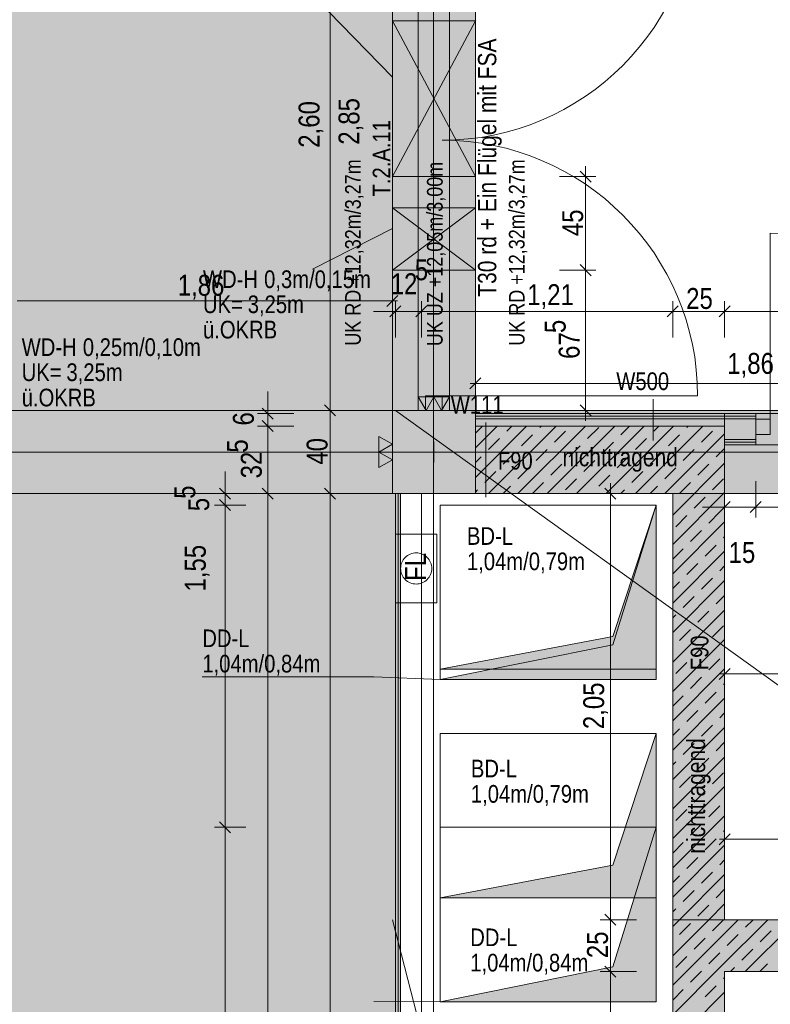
# Model space of a CAD drawing. Extents: x -620 to 3480, y 62 to 1102.
# Tile 62 of 256: x -527 to -455, y 713 to 808. Entities that reach past the tile are written whole.
import ezdxf
from ezdxf.lldxf.tags import DXFTag

# ---------------------------------------------------------------- set-up
doc = ezdxf.new("R2010")
doc.units = 0
doc.layers.get('0').update_dxf_attribs({"lineweight": 13})
for name, color, linetype, lineweight, true_color in [('00 -Bauelemente -Dämmung innen', 7, 'Continuous', 9, 0xff7fe6), ('00 -Bauelemente -Gipskarton', 7, 'Continuous', 9, 0xff7fe6), ('00_Beschriftung UZ', 3, 'Continuous', 13, 0x00ff00), ('30 -33 Aussenwände- 3 Aussenstützen', 7, 'Continuous', 50, 0x0000dd), ('30 -34 Innenwände- 1 tragend', 7, 'Continuous', 13, 0xdd0806), ('30 -34 Innenwände- 11 Durchbruch', 4, 'Continuous', 9, 0x00ffff), ('30 -34 Innenwände- 2 nichttragend', 7, 'Continuous', 18, 0xff7fe6), ('30 -34 Innenwände- 4 Türen_Fenster', 7, 'Continuous', 15, 0x9955ff), ('30 -35 Decken- 1 Konstruktion-Träger- Stahlbeton', 7, 'grob-A06G9SLJ8I', 13, 0x33aa00), ('30 -35 Decken- 11 Bodendurchbruch', 7, 'Continuous', 15, 0x599559), ('30 -35 Decken- 11 Durchbruch', 5, 'Continuous', 15, 0x0000ff), ('40 -47 Nutzungspez. Anlagen- 4 Feuerlöschanlagen', 7, 'Continuous', 9, 0xff7fff), ('70 -72 Beschriftung- 1 Beschriftung allgemein', 7, 'Continuous', 9, 0xff6633), ('70 -72 Beschriftung- 2 Beschriftung Bauteile', 7, 'Continuous', 9, 0x9999ff), ('70 -76 Bemaßung- 2 Allgemein', 9, 'Continuous', 5, 0x808080), ('iwb_Layout BA_Markierung', 7, 'Continuous', 9, 0xbadcdc), ('iwb_Schraffur_F90_feuerbestaendig', 1, 'Continuous', 13, 0xff0000), ('iwb_Schraffur_Unterzug', 7, 'Continuous', 5, 0xffffcc)]:
    doc.layers.add(name, color=color, linetype=linetype, lineweight=lineweight, true_color=true_color)
for name, color, linetype, lineweight in [('70 -71 Achsen- 1 Gebäudeachsen', 7, 'STRICHPUNKT2-A06G9SLK8I', 18), ('70 -75 Raumstempel- 3 Wandstempel', 7, 'Continuous', 50), ('Keine', 7, 'Continuous', 9)]:
    doc.layers.add(name, color=color, linetype=linetype, lineweight=lineweight)
doc.styles.get("Standard").update_dxf_attribs({"font": 'ARIALN.TTF'})
tags = doc.linetypes.add('fein_strichliert-A06G9SLL8I', pattern=[4, 1, -2, 1]).pattern_tags.tags
tags[8:9] = [DXFTag(74, 4), DXFTag(75, 0), DXFTag(340, '0'), DXFTag(46, 0.0), DXFTag(50, 0.0), DXFTag(44, 0.0), DXFTag(45, 0.0)]
tags[6:7] = [DXFTag(74, 4), DXFTag(75, 0), DXFTag(340, '0'), DXFTag(46, 0.0), DXFTag(50, 0.0), DXFTag(44, 0.0), DXFTag(45, 0.0)]
tags[4:5] = [DXFTag(74, 4), DXFTag(75, 0), DXFTag(340, '0'), DXFTag(46, 0.0), DXFTag(50, 0.0), DXFTag(44, 0.0), DXFTag(45, 0.0)]
tags = doc.linetypes.add('grob-A06G9SLJ8I', pattern=[14, 3, -8, 3]).pattern_tags.tags
tags[8:9] = [DXFTag(74, 4), DXFTag(75, 0), DXFTag(340, '0'), DXFTag(46, 0.0), DXFTag(50, 0.0), DXFTag(44, 0.0), DXFTag(45, 0.0)]
tags[6:7] = [DXFTag(74, 4), DXFTag(75, 0), DXFTag(340, '0'), DXFTag(46, 0.0), DXFTag(50, 0.0), DXFTag(44, 0.0), DXFTag(45, 0.0)]
tags[4:5] = [DXFTag(74, 4), DXFTag(75, 0), DXFTag(340, '0'), DXFTag(46, 0.0), DXFTag(50, 0.0), DXFTag(44, 0.0), DXFTag(45, 0.0)]
tags = doc.linetypes.add('STRICHPUNKT2-A06G9SLK8I', pattern=[12.7, 6.35, -3.175, 0, -3.175]).pattern_tags.tags
tags[10:11] = [DXFTag(74, 4), DXFTag(75, 0), DXFTag(340, '0'), DXFTag(46, 0.0), DXFTag(50, 0.0), DXFTag(44, 0.0), DXFTag(45, 0.0)]
tags[8:9] = [DXFTag(74, 4), DXFTag(75, 0), DXFTag(340, '0'), DXFTag(46, 0.0), DXFTag(50, 0.0), DXFTag(44, 0.0), DXFTag(45, 0.0)]
tags[6:7] = [DXFTag(74, 4), DXFTag(75, 0), DXFTag(340, '0'), DXFTag(46, 0.0), DXFTag(50, 0.0), DXFTag(44, 0.0), DXFTag(45, 0.0)]
tags[4:5] = [DXFTag(74, 4), DXFTag(75, 0), DXFTag(340, '0'), DXFTag(46, 0.0), DXFTag(50, 0.0), DXFTag(44, 0.0), DXFTag(45, 0.0)]

# ---------------------------------------------------------------- blocks, each defined once
blk = doc.blocks.new('Polygon-A06G9SL98I')
at = {"color": 0, "linetype": 'ByBlock', "lineweight": -2, "ltscale": 0.13}
blk.add_solid([(-490.312, 86.033), (-554.534, 85.862), (-490.147, 1071.438), (-554.534, 1071.438)], dxfattribs=at)
blk = doc.blocks.new('Referenz-A06G9SLM8I')
at = {"layer": '00 -Bauelemente -Dämmung innen', "color": 0, "linetype": 'Continuous', "lineweight": -2, "ltscale": 0.13}
for p, q in [((-459.004, 769.104), (-483.004, 769.104)), ((-459.004, 769.104), (-456.004, 769.104)), ((-459.004, 768.404), (-483.004, 768.404)), ((-459.004, 767.104), (-456.004, 767.104)), ((-490.204, 761.904), (-490.204, 642.204)), ((-488.204, 761.904), (-488.204, 642.204))]:
    blk.add_line(p, q, dxfattribs=at)
at = {"layer": '00 -Bauelemente -Gipskarton', "color": 0, "linetype": 'Continuous', "lineweight": -2, "ltscale": 0.13}
for p, q in [((-459.004, 769.604), (-483.004, 769.604)), ((-459.004, 769.604), (-456.004, 769.604)), ((-459.004, 769.354), (-483.004, 769.354)), ((-459.004, 769.104), (-483.004, 769.104)), ((-459.004, 769.354), (-456.004, 769.354)), ((-459.004, 769.104), (-456.004, 769.104)), ((-459.004, 767.104), (-456.004, 767.104)), ((-459.004, 766.854), (-456.004, 766.854)), ((-459.004, 766.604), (-456.004, 766.604)), ((-490.704, 761.904), (-490.704, 642.204)), ((-490.454, 761.904), (-490.454, 642.204)), ((-490.204, 761.904), (-490.204, 642.204))]:
    blk.add_line(p, q, dxfattribs=at)
at = {"layer": '30 -33 Aussenwände- 3 Aussenstützen', "color": 0, "linetype": 'Continuous', "lineweight": -2, "ltscale": 0.13}
for p, q in [((-483.004, 769.904), (-491.004, 769.904)), ((-491.004, 769.904), (-491.004, 761.904)), ((-483.004, 761.904), (-483.004, 769.904)), ((-491.004, 761.904), (-483.004, 761.904))]:
    blk.add_line(p, q, dxfattribs=at)
at = {"layer": '30 -33 Aussenwände- 3 Aussenstützen', "color": 0, "lineweight": -2}
for p, q in [((-487.004, 766.904), (-487.004, 764.904)), ((-488.004, 765.904), (-486.004, 765.904))]:
    blk.add_line(p, q, dxfattribs=at)
at = {"layer": '30 -34 Innenwände- 1 tragend', "color": 0, "linetype": 'Continuous', "lineweight": -2, "ltscale": 0.13}
for p, q in [((-483.004, 768.404), (-483.004, 761.904)), ((-459.004, 768.404), (-483.004, 768.404)), ((-459.004, 768.404), (-459.004, 720.904)), ((-464.004, 761.904), (-483.004, 761.904)), ((-464.004, 761.904), (-464.004, 720.904)), ((-464.004, 720.904), (-459.004, 720.904)), ((-464.004, 720.904), (-464.004, 637.204)), ((-458.704, 720.904), (-422.004, 720.904)), ((-459.004, 715.904), (-459.004, 663.904)), ((-459.004, 715.904), (-427.004, 715.904))]:
    blk.add_line(p, q, dxfattribs=at)
at = {"layer": '30 -34 Innenwände- 1 tragend', "color": 0, "lineweight": -2}
for p, q in [((-483.004, 766.297), (-480.897, 768.404)), ((-483.004, 763.469), (-478.069, 768.404)), ((-483.004, 767.711), (-482.311, 768.404)), ((-483.004, 766.297), (-480.897, 768.404)), ((-483.004, 763.469), (-478.069, 768.404)), ((-483.004, 767.711), (-482.311, 768.404)), ((-459.004, 768.404), (-483.004, 768.404)), ((-481.74, 761.904), (-475.24, 768.404)), ((-481.74, 761.904), (-475.24, 768.404)), ((-479.973, 767.914), (-479.483, 768.404)), ((-479.973, 767.914), (-479.483, 768.404)), ((-478.912, 761.904), (-472.412, 768.404)), ((-478.912, 761.904), (-472.412, 768.404)), ((-478.559, 766.5), (-477.498, 767.56)), ((-478.559, 766.5), (-477.498, 767.56)), ((-476.791, 768.268), (-476.654, 768.404)), ((-476.791, 768.268), (-476.654, 768.404)), ((-476.083, 761.904), (-469.583, 768.404)), ((-476.083, 761.904), (-469.583, 768.404)), ((-475.377, 766.853), (-474.316, 767.914)), ((-475.377, 766.853), (-474.316, 767.914)), ((-473.255, 761.904), (-466.755, 768.404)), ((-473.255, 761.904), (-466.755, 768.404)), ((-472.195, 767.207), (-471.134, 768.268)), ((-472.195, 767.207), (-471.134, 768.268)), ((-470.427, 761.904), (-463.927, 768.404)), ((-470.427, 761.904), (-463.927, 768.404)), ((-469.013, 767.56), (-468.169, 768.404)), ((-469.013, 767.56), (-468.169, 768.404)), ((-467.598, 761.904), (-461.098, 768.404)), ((-467.598, 761.904), (-461.098, 768.404)), ((-465.831, 767.914), (-465.341, 768.404)), ((-465.831, 767.914), (-465.341, 768.404)), ((-464.417, 766.5), (-463.356, 767.56)), ((-464.417, 766.5), (-463.356, 767.56)), ((-462.649, 768.268), (-462.512, 768.404)), ((-462.649, 768.268), (-462.512, 768.404)), ((-461.452, 765.222), (-459.004, 767.67)), ((-461.452, 765.222), (-459.004, 767.67)), ((-461.235, 766.853), (-460.174, 767.914)), ((-461.235, 766.853), (-460.174, 767.914)), ((-459.004, 768.404), (-459.004, 720.904)), ((-481.741, 766.146), (-480.68, 767.207)), ((-481.741, 766.146), (-480.68, 767.207)), ((-470.781, 765.793), (-469.72, 766.853)), ((-470.781, 765.793), (-469.72, 766.853)), ((-467.599, 766.146), (-466.538, 767.207)), ((-467.599, 766.146), (-466.538, 767.207)), ((-480.327, 764.732), (-479.266, 765.793)), ((-480.327, 764.732), (-479.266, 765.793)), ((-477.145, 765.086), (-476.084, 766.146)), ((-477.145, 765.086), (-476.084, 766.146)), ((-473.963, 765.439), (-472.902, 766.5)), ((-473.963, 765.439), (-472.902, 766.5)), ((-466.184, 764.732), (-465.124, 765.793)), ((-466.184, 764.732), (-465.124, 765.793)), ((-463.002, 765.086), (-461.942, 766.146)), ((-463.002, 765.086), (-461.942, 766.146)), ((-459.82, 765.439), (-459.004, 766.256)), ((-459.82, 765.439), (-459.004, 766.256)), ((-483.004, 764.883), (-482.448, 765.439)), ((-483.004, 764.883), (-482.448, 765.439)), ((-475.73, 763.671), (-474.67, 764.732)), ((-475.73, 763.671), (-474.67, 764.732)), ((-472.548, 764.025), (-471.488, 765.086)), ((-472.548, 764.025), (-471.488, 765.086)), ((-469.366, 764.378), (-468.306, 765.439)), ((-469.366, 764.378), (-468.306, 765.439)), ((-464.77, 761.904), (-461.452, 765.222)), ((-464.77, 761.904), (-461.452, 765.222)), ((-464.004, 759.841), (-459.004, 764.841)), ((-464.004, 759.841), (-459.004, 764.841)), ((-461.588, 763.671), (-460.528, 764.732)), ((-461.588, 763.671), (-460.528, 764.732)), ((-482.094, 762.964), (-481.034, 764.025)), ((-482.094, 762.964), (-481.034, 764.025)), ((-478.912, 763.318), (-477.852, 764.378)), ((-478.912, 763.318), (-477.852, 764.378)), ((-467.952, 762.964), (-466.892, 764.025)), ((-467.952, 762.964), (-466.892, 764.025)), ((-464.77, 763.318), (-463.71, 764.378)), ((-464.77, 763.318), (-463.71, 764.378)), ((-477.498, 761.904), (-476.437, 762.964)), ((-477.498, 761.904), (-476.437, 762.964)), ((-474.316, 762.257), (-473.255, 763.318)), ((-474.316, 762.257), (-473.255, 763.318)), ((-471.134, 762.611), (-470.074, 763.671)), ((-471.134, 762.611), (-470.074, 763.671)), ((-463.356, 761.904), (-462.295, 762.964)), ((-463.356, 761.904), (-462.295, 762.964)), ((-460.174, 762.257), (-459.113, 763.318)), ((-460.174, 762.257), (-459.113, 763.318)), ((-483.004, 762.055), (-482.801, 762.257)), ((-483.004, 762.055), (-482.801, 762.257)), ((-464.004, 761.904), (-483.004, 761.904)), ((-480.326, 761.904), (-479.619, 762.611)), ((-480.326, 761.904), (-479.619, 762.611)), ((-469.012, 761.904), (-468.659, 762.257)), ((-469.012, 761.904), (-468.659, 762.257)), ((-466.184, 761.904), (-465.477, 762.611)), ((-466.184, 761.904), (-465.477, 762.611)), ((-464.004, 757.013), (-459.004, 762.013)), ((-464.004, 757.013), (-459.004, 762.013)), ((-464.004, 761.904), (-464.004, 720.904)), ((-461.942, 760.489), (-460.881, 761.55)), ((-461.942, 760.489), (-460.881, 761.55)), ((-460.528, 759.075), (-459.467, 760.136)), ((-460.528, 759.075), (-459.467, 760.136)), ((-464.004, 754.185), (-459.004, 759.185)), ((-464.004, 754.185), (-459.004, 759.185)), ((-463.71, 758.722), (-462.649, 759.782)), ((-463.71, 758.722), (-462.649, 759.782)), ((-462.295, 757.307), (-461.235, 758.368)), ((-462.295, 757.307), (-461.235, 758.368)), ((-459.113, 757.661), (-459.004, 757.77)), ((-459.113, 757.661), (-459.004, 757.77)), ((-464.004, 755.599), (-463.002, 756.6)), ((-464.004, 755.599), (-463.002, 756.6)), ((-464.004, 751.356), (-459.004, 756.356)), ((-464.004, 751.356), (-459.004, 756.356)), ((-460.881, 755.893), (-459.82, 756.954)), ((-460.881, 755.893), (-459.82, 756.954)), ((-462.649, 754.125), (-461.588, 755.186)), ((-462.649, 754.125), (-461.588, 755.186)), ((-459.467, 754.479), (-459.004, 754.942)), ((-459.467, 754.479), (-459.004, 754.942)), ((-464.004, 748.528), (-459.004, 753.528)), ((-464.004, 748.528), (-459.004, 753.528)), ((-464.004, 752.77), (-463.356, 753.418)), ((-464.004, 752.77), (-463.356, 753.418)), ((-461.235, 752.711), (-460.174, 753.772)), ((-461.235, 752.711), (-460.174, 753.772)), ((-463.002, 750.943), (-461.942, 752.004)), ((-463.002, 750.943), (-461.942, 752.004)), ((-459.82, 751.297), (-459.004, 752.113)), ((-459.82, 751.297), (-459.004, 752.113)), ((-464.004, 745.699), (-459.004, 750.699)), ((-464.004, 745.699), (-459.004, 750.699)), ((-461.588, 749.529), (-460.528, 750.59)), ((-461.588, 749.529), (-460.528, 750.59)), ((-464.004, 749.942), (-463.71, 750.236)), ((-464.004, 749.942), (-463.71, 750.236)), ((-463.356, 747.761), (-462.295, 748.822)), ((-463.356, 747.761), (-462.295, 748.822)), ((-460.174, 748.115), (-459.113, 749.176)), ((-460.174, 748.115), (-459.113, 749.176)), ((-464.004, 742.871), (-459.004, 747.871)), ((-464.004, 742.871), (-459.004, 747.871)), ((-461.942, 746.347), (-460.881, 747.408)), ((-461.942, 746.347), (-460.881, 747.408)), ((-460.528, 744.933), (-459.467, 745.994)), ((-460.528, 744.933), (-459.467, 745.994)), ((-464.004, 740.042), (-459.004, 745.042)), ((-464.004, 740.042), (-459.004, 745.042)), ((-463.71, 744.58), (-462.649, 745.64)), ((-463.71, 744.58), (-462.649, 745.64)), ((-462.295, 743.165), (-461.235, 744.226)), ((-462.295, 743.165), (-461.235, 744.226)), ((-459.113, 743.519), (-459.004, 743.628)), ((-459.113, 743.519), (-459.004, 743.628)), ((-464.004, 741.457), (-463.002, 742.458)), ((-464.004, 741.457), (-463.002, 742.458)), ((-464.004, 737.214), (-459.004, 742.214)), ((-464.004, 737.214), (-459.004, 742.214)), ((-460.881, 741.751), (-459.82, 742.812)), ((-460.881, 741.751), (-459.82, 742.812)), ((-462.649, 739.983), (-461.588, 741.044)), ((-462.649, 739.983), (-461.588, 741.044)), ((-459.467, 740.337), (-459.004, 740.8)), ((-459.467, 740.337), (-459.004, 740.8)), ((-464.004, 734.386), (-459.004, 739.386)), ((-464.004, 734.386), (-459.004, 739.386)), ((-464.004, 738.628), (-463.356, 739.276)), ((-464.004, 738.628), (-463.356, 739.276)), ((-461.235, 738.569), (-460.174, 739.63)), ((-461.235, 738.569), (-460.174, 739.63)), ((-463.002, 736.801), (-461.942, 737.862)), ((-463.002, 736.801), (-461.942, 737.862)), ((-459.82, 737.155), (-459.004, 737.971)), ((-459.82, 737.155), (-459.004, 737.971)), ((-464.004, 731.557), (-459.004, 736.557)), ((-464.004, 731.557), (-459.004, 736.557)), ((-461.588, 735.387), (-460.528, 736.448)), ((-461.588, 735.387), (-460.528, 736.448)), ((-464.004, 735.8), (-463.71, 736.094)), ((-464.004, 735.8), (-463.71, 736.094)), ((-463.356, 733.619), (-462.295, 734.68)), ((-463.356, 733.619), (-462.295, 734.68)), ((-460.174, 733.973), (-459.113, 735.034)), ((-460.174, 733.973), (-459.113, 735.034)), ((-464.004, 728.729), (-459.004, 733.729)), ((-464.004, 728.729), (-459.004, 733.729)), ((-461.942, 732.205), (-460.881, 733.266)), ((-461.942, 732.205), (-460.881, 733.266)), ((-463.71, 730.437), (-462.649, 731.498)), ((-463.71, 730.437), (-462.649, 731.498)), ((-460.528, 730.791), (-459.467, 731.852)), ((-460.528, 730.791), (-459.467, 731.852)), ((-464.004, 725.9), (-459.004, 730.9)), ((-464.004, 725.9), (-459.004, 730.9)), ((-462.295, 729.023), (-461.235, 730.084)), ((-462.295, 729.023), (-461.235, 730.084)), ((-460.881, 727.609), (-459.82, 728.67)), ((-460.881, 727.609), (-459.82, 728.67)), ((-459.113, 729.377), (-459.004, 729.486)), ((-459.113, 729.377), (-459.004, 729.486)), ((-464.004, 727.314), (-463.002, 728.316)), ((-464.004, 727.314), (-463.002, 728.316)), ((-464.004, 723.072), (-459.004, 728.072)), ((-464.004, 723.072), (-459.004, 728.072)), ((-462.649, 725.841), (-461.588, 726.902)), ((-462.649, 725.841), (-461.588, 726.902)), ((-459.467, 726.195), (-459.004, 726.658)), ((-459.467, 726.195), (-459.004, 726.658)), ((-464.004, 724.486), (-463.356, 725.134)), ((-464.004, 724.486), (-463.356, 725.134)), ((-463.343, 720.904), (-459.004, 725.243)), ((-463.343, 720.904), (-459.004, 725.243)), ((-461.235, 724.427), (-460.174, 725.488)), ((-461.235, 724.427), (-460.174, 725.488)), ((-463.002, 722.659), (-461.942, 723.72)), ((-463.002, 722.659), (-461.942, 723.72)), ((-459.82, 723.013), (-459.004, 723.829)), ((-459.82, 723.013), (-459.004, 723.829)), ((-461.588, 721.245), (-460.528, 722.306)), ((-461.588, 721.245), (-460.528, 722.306)), ((-460.515, 720.904), (-459.004, 722.415)), ((-460.515, 720.904), (-459.004, 722.415)), ((-464.004, 721.658), (-463.71, 721.952)), ((-464.004, 721.658), (-463.71, 721.952)), ((-464.004, 720.904), (-422.004, 720.904)), ((-464.004, 720.904), (-464.004, 637.204)), ((-464.004, 720.243), (-463.674, 720.574)), ((-464.004, 720.243), (-463.674, 720.574)), ((-463.674, 720.574), (-463.343, 720.904)), ((-463.674, 720.574), (-463.343, 720.904)), ((-462.967, 719.867), (-462.295, 720.538)), ((-462.967, 719.867), (-462.295, 720.538)), ((-462.259, 719.16), (-460.515, 720.904)), ((-462.259, 719.16), (-460.515, 720.904)), ((-460.845, 717.745), (-457.686, 720.904)), ((-460.845, 717.745), (-457.686, 720.904)), ((-460.174, 719.831), (-459.113, 720.891)), ((-460.174, 719.831), (-459.113, 720.891)), ((-459.431, 716.331), (-454.858, 720.904)), ((-459.431, 716.331), (-454.858, 720.904)), ((-457.03, 715.904), (-452.03, 720.904)), ((-457.03, 715.904), (-452.03, 720.904)), ((-456.992, 720.184), (-456.272, 720.904)), ((-456.992, 720.184), (-456.272, 720.904)), ((-464.004, 717.415), (-462.259, 719.16)), ((-464.004, 717.415), (-462.259, 719.16)), ((-463.356, 719.477), (-462.967, 719.867)), ((-463.356, 719.477), (-462.967, 719.867)), ((-458.76, 718.417), (-457.699, 719.477)), ((-458.76, 718.417), (-457.699, 719.477)), ((-455.578, 718.77), (-454.517, 719.831)), ((-455.578, 718.77), (-454.517, 719.831)), ((-461.942, 718.063), (-461.552, 718.452)), ((-461.942, 718.063), (-461.552, 718.452)), ((-461.552, 718.452), (-460.881, 719.124)), ((-461.552, 718.452), (-460.881, 719.124)), ((-464.004, 714.587), (-460.845, 717.745)), ((-464.004, 714.587), (-460.845, 717.745)), ((-463.71, 716.295), (-462.649, 717.356)), ((-463.71, 716.295), (-462.649, 717.356)), ((-460.138, 717.038), (-459.467, 717.709)), ((-460.138, 717.038), (-459.467, 717.709)), ((-457.346, 717.002), (-456.285, 718.063)), ((-457.346, 717.002), (-456.285, 718.063)), ((-464.004, 711.758), (-459.431, 716.331)), ((-464.004, 711.758), (-459.431, 716.331)), ((-460.528, 716.649), (-460.138, 717.038)), ((-460.528, 716.649), (-460.138, 717.038)), ((-455.615, 715.904), (-454.871, 716.649)), ((-455.615, 715.904), (-454.871, 716.649)), ((-462.295, 714.881), (-461.235, 715.942)), ((-462.295, 714.881), (-461.235, 715.942)), ((-459.004, 715.904), (-459.004, 637.204)), ((-459.004, 715.904), (-427.004, 715.904)), ((-458.444, 715.904), (-458.053, 716.295)), ((-458.444, 715.904), (-458.053, 716.295)), ((-460.881, 713.467), (-459.82, 714.527)), ((-460.881, 713.467), (-459.82, 714.527)), ((-459.113, 715.235), (-459.004, 715.344)), ((-459.113, 715.235), (-459.004, 715.344)), ((-464.004, 713.172), (-463.002, 714.174)), ((-464.004, 713.172), (-463.002, 714.174)), ((-464.004, 708.93), (-459.004, 713.93)), ((-464.004, 708.93), (-459.004, 713.93))]:
    blk.add_line(p, q, dxfattribs=at)
at = {"layer": '30 -34 Innenwände- 11 Durchbruch', "color": 0, "linetype": 'Continuous', "lineweight": -2, "ltscale": 0.13}
for p, q in [((-498.999, 810.219), (-491.004, 801.983)), ((-491.004, 807.404), (-483.004, 807.404)), ((-483.004, 807.404), (-491.004, 792.404)), ((-483.004, 792.404), (-491.004, 807.404)), ((-491.004, 792.404), (-491.004, 807.404)), ((-491.004, 807.404), (-483.004, 792.404)), ((-483.004, 807.404), (-491.004, 792.404)), ((-483.004, 792.404), (-483.004, 807.404)), ((-491.004, 792.404), (-483.004, 792.404)), ((-491.004, 783.404), (-491.004, 789.404)), ((-491.004, 789.404), (-483.004, 783.404)), ((-483.004, 789.404), (-491.004, 783.404)), ((-491.004, 789.404), (-483.004, 789.404)), ((-483.004, 789.404), (-491.004, 783.404)), ((-483.004, 783.404), (-491.004, 789.404)), ((-483.004, 783.404), (-483.004, 789.404)), ((-498.679, 783.502), (-491.004, 787.404)), ((-491.004, 783.404), (-483.004, 783.404))]:
    blk.add_line(p, q, dxfattribs=at)
at = {"layer": '30 -34 Innenwände- 11 Durchbruch', "color": 0, "lineweight": -2}
for points in [[(-487.004, 799.904), (-491.004, 807.404), (-487.004, 807.404)], [(-487.004, 799.904), (-487.004, 807.404), (-483.004, 807.404)], [(-487.004, 792.404), (-491.004, 792.404), (-487.004, 799.904)], [(-487.004, 792.404), (-487.004, 799.904), (-483.004, 792.404)], [(-487.004, 786.404), (-491.004, 789.404), (-487.004, 789.404)], [(-487.004, 786.404), (-487.004, 789.404), (-483.004, 789.404)], [(-487.004, 783.404), (-491.004, 783.404), (-487.004, 786.404)], [(-487.004, 783.404), (-487.004, 786.404), (-483.004, 783.404)]]:
    blk.add_solid(points, dxfattribs=at)
at = {"layer": '30 -34 Innenwände- 2 nichttragend', "color": 0, "linetype": 'Continuous', "lineweight": -2, "ltscale": 0.13}
for p, q in [((-488.504, 769.904), (-485.754, 769.904)), ((-488.504, 769.904), (-485.504, 769.904)), ((-488.504, 769.904), (-488.254, 769.904)), ((-488.254, 769.904), (-488.004, 769.904)), ((-488.004, 769.904), (-486.004, 769.904)), ((-486.004, 769.904), (-485.754, 769.904)), ((-485.754, 769.904), (-485.504, 769.904)), ((-459.004, 769.604), (-483.004, 769.604)), ((-483.004, 769.604), (-483.004, 768.404)), ((-459.004, 769.604), (-459.004, 768.404)), ((-459.004, 769.604), (-456.004, 769.604)), ((-456.004, 769.354), (-456.004, 769.604)), ((-456.004, 769.104), (-456.004, 769.354)), ((-456.004, 766.604), (-456.004, 769.354)), ((-456.004, 767.104), (-456.004, 769.104)), ((-459.004, 768.404), (-483.004, 768.404)), ((-459.004, 768.404), (-459.004, 766.604)), ((-459.004, 766.604), (-456.004, 766.604)), ((-456.004, 766.854), (-456.004, 767.104)), ((-456.004, 766.604), (-456.004, 766.854)), ((-490.704, 761.904), (-490.704, 642.204)), ((-490.704, 761.904), (-488.204, 761.904)), ((-488.204, 761.904), (-488.204, 642.204))]:
    blk.add_line(p, q, dxfattribs=at)
at = {"layer": '30 -34 Innenwände- 4 Türen_Fenster', "color": 0, "linetype": 'grob-A06G9SLJ8I', "lineweight": -2, "ltscale": 0.13}
for p, q in [((-488.504, 821.904), (-488.504, 769.904)), ((-485.504, 821.904), (-485.504, 769.904)), ((-454.604, 769.064), (-454.604, 786.964)), ((-486.204, 771.304), (-461.604, 771.304)), ((-456.004, 769.604), (-435.304, 769.604)), ((-456.004, 766.604), (-435.304, 766.604))]:
    blk.add_line(p, q, dxfattribs=at)
at = {"layer": '30 -34 Innenwände- 4 Türen_Fenster', "color": 0, "linetype": 'Continuous', "lineweight": -2, "ltscale": 0.13}
for p, q in [((-487.804, 769.904), (-487.804, 771.304)), ((-487.804, 771.304), (-486.204, 771.304)), ((-486.204, 771.304), (-486.204, 769.904)), ((-486.204, 769.904), (-487.804, 769.904)), ((-456.004, 767.604), (-456.004, 769.064)), ((-456.004, 769.064), (-454.604, 769.064)), ((-454.604, 769.064), (-454.604, 767.604)), ((-454.604, 767.604), (-456.004, 767.604))]:
    blk.add_line(p, q, dxfattribs=at)
at = {"layer": '30 -34 Innenwände- 4 Türen_Fenster', "color": 0, "linetype": 'grob-A06G9SLJ8I', "lineweight": -2, "ltscale": 0.13}
for centre, major_axis in [((-486.204, 820.504), (0, -24.6)), ((-486.204, 771.304), (24.6, 0)), ((-454.604, 769.064), (17.9, 0))]:
    blk.add_ellipse(centre, major_axis=major_axis, ratio=1, start_param=0, end_param=1.570796, dxfattribs=at)
at = {"layer": '30 -35 Decken- 1 Konstruktion-Träger- Stahlbeton', "color": 0, "linetype": 'fein_strichliert-A06G9SLL8I', "lineweight": -2, "ltscale": 0.13}
for p, q in [((-491.004, 821.904), (-491.004, 769.904)), ((-483.004, 821.904), (-483.004, 769.904))]:
    blk.add_line(p, q, dxfattribs=at)
at = {"layer": '30 -35 Decken- 1 Konstruktion-Träger- Stahlbeton', "color": 0, "lineweight": -2}
for p, q in [((3.996, 769.904), (-554.534, 769.904)), ((3.996, 761.904), (-554.534, 761.904))]:
    blk.add_line(p, q, dxfattribs=at)
at = {"layer": '30 -35 Decken- 1 Konstruktion-Träger- Stahlbeton', "color": 0, "linetype": 'Continuous', "lineweight": -2, "ltscale": 0.13}
blk.add_line((-483.004, 769.904), (-491.004, 769.904), dxfattribs=at)
at = {"layer": '30 -35 Decken- 11 Bodendurchbruch', "color": 0, "linetype": 'Continuous', "lineweight": -2, "ltscale": 0.13}
for p, q in [((-486.404, 745.004), (-486.404, 760.804)), ((-486.404, 760.804), (-465.604, 760.804)), ((-465.604, 760.804), (-469.764, 748.164)), ((-465.604, 760.804), (-469.764, 748.164)), ((-465.604, 745.004), (-465.604, 760.804)), ((-469.764, 748.164), (-486.404, 745.004)), ((-469.764, 748.164), (-486.404, 745.004)), ((-486.404, 745.004), (-465.604, 745.004)), ((-486.404, 723.004), (-486.404, 738.804)), ((-486.404, 738.804), (-465.604, 738.804)), ((-465.604, 738.804), (-469.764, 726.164)), ((-465.604, 738.804), (-469.764, 726.164)), ((-465.604, 723.004), (-465.604, 738.804)), ((-469.764, 726.164), (-486.404, 723.004)), ((-469.764, 726.164), (-486.404, 723.004)), ((-486.404, 723.004), (-465.604, 723.004))]:
    blk.add_line(p, q, dxfattribs=at)
at = {"layer": '30 -35 Decken- 11 Bodendurchbruch', "color": 0, "lineweight": -2}
for points in [[(-465.604, 745.004), (-469.764, 748.164), (-465.604, 760.804)], [(-469.764, 745.004), (-486.404, 745.004), (-469.764, 748.164)], [(-469.764, 745.004), (-469.764, 748.164), (-465.604, 745.004)], [(-465.604, 723.004), (-469.764, 726.164), (-465.604, 738.804)], [(-469.764, 723.004), (-486.404, 723.004), (-469.764, 726.164)], [(-469.764, 723.004), (-469.764, 726.164), (-465.604, 723.004)]]:
    blk.add_solid(points, dxfattribs=at)
at = {"layer": '30 -35 Decken- 11 Durchbruch', "color": 0, "linetype": 'Continuous', "lineweight": -2, "ltscale": 0.13}
for p, q in [((-486.404, 744.004), (-486.404, 760.804)), ((-486.404, 760.804), (-465.604, 760.804)), ((-465.604, 760.804), (-469.764, 747.364)), ((-465.604, 760.804), (-469.764, 747.364)), ((-465.604, 744.004), (-465.604, 760.804)), ((-469.764, 747.364), (-486.404, 744.004)), ((-469.764, 747.364), (-486.404, 744.004)), ((-509.302, 744.264), (-492.774, 744.264)), ((-492.774, 744.264), (-486.404, 744.004)), ((-486.404, 744.004), (-465.604, 744.004)), ((-486.404, 713.004), (-486.404, 729.804)), ((-486.404, 729.804), (-465.604, 729.804)), ((-465.604, 729.804), (-469.764, 716.364)), ((-465.604, 729.804), (-469.764, 716.364)), ((-465.604, 713.004), (-465.604, 729.804)), ((-469.764, 716.364), (-486.404, 713.004)), ((-469.764, 716.364), (-486.404, 713.004)), ((-486.404, 713.004), (-492.774, 713.034)), ((-486.404, 713.004), (-465.604, 713.004))]:
    blk.add_line(p, q, dxfattribs=at)
at = {"layer": '30 -35 Decken- 11 Durchbruch', "color": 0, "lineweight": -2}
for points in [[(-465.604, 744.004), (-469.764, 747.364), (-465.604, 760.804)], [(-469.764, 744.004), (-486.404, 744.004), (-469.764, 747.364)], [(-469.764, 744.004), (-469.764, 747.364), (-465.604, 744.004)], [(-465.604, 713.004), (-469.764, 716.364), (-465.604, 729.804)], [(-469.764, 713.004), (-486.404, 713.004), (-469.764, 716.364)], [(-469.764, 713.004), (-469.764, 716.364), (-465.604, 713.004)]]:
    blk.add_solid(points, dxfattribs=at)
at = {"layer": '40 -47 Nutzungspez. Anlagen- 4 Feuerlöschanlagen', "color": 0, "linetype": 'Continuous', "lineweight": -2, "ltscale": 0.13}
for p, q in [((-490.704, 751.404), (-490.704, 758.004)), ((-490.704, 758.004), (-486.704, 758.004)), ((-486.704, 758.004), (-486.704, 751.404)), ((-489.278, 756.09), (-489.14, 756.14)), ((-489.14, 756.14), (-488.997, 756.175)), ((-488.997, 756.175), (-488.851, 756.197)), ((-488.851, 756.197), (-488.704, 756.204)), ((-488.704, 756.204), (-488.557, 756.197)), ((-488.557, 756.197), (-488.411, 756.175)), ((-488.411, 756.175), (-488.269, 756.14)), ((-488.269, 756.14), (-488.13, 756.09)), ((-490.139, 755.14), (-490.09, 755.278)), ((-490.09, 755.278), (-490.027, 755.411)), ((-490.027, 755.411), (-489.951, 755.538)), ((-489.951, 755.538), (-489.864, 755.656)), ((-489.864, 755.656), (-489.765, 755.765)), ((-489.765, 755.765), (-489.656, 755.864)), ((-489.656, 755.864), (-489.537, 755.951)), ((-489.537, 755.951), (-489.411, 756.027)), ((-489.411, 756.027), (-489.278, 756.09)), ((-488.13, 756.09), (-487.997, 756.027)), ((-487.997, 756.027), (-487.871, 755.951)), ((-487.871, 755.951), (-487.752, 755.864)), ((-487.752, 755.864), (-487.643, 755.765)), ((-487.643, 755.765), (-487.545, 755.656)), ((-487.545, 755.656), (-487.457, 755.538)), ((-487.457, 755.538), (-487.381, 755.411)), ((-487.381, 755.411), (-487.318, 755.278)), ((-487.318, 755.278), (-487.269, 755.14)), ((-490.204, 754.704), (-490.197, 754.851)), ((-490.197, 754.557), (-490.204, 754.704)), ((-490.197, 754.851), (-490.175, 754.997)), ((-490.175, 754.412), (-490.197, 754.557)), ((-490.175, 754.997), (-490.139, 755.14)), ((-490.139, 754.269), (-490.175, 754.412)), ((-490.09, 754.13), (-490.139, 754.269)), ((-487.269, 754.269), (-487.318, 754.13)), ((-487.269, 755.14), (-487.233, 754.997)), ((-487.233, 754.412), (-487.269, 754.269)), ((-487.233, 754.997), (-487.211, 754.851)), ((-487.211, 754.557), (-487.233, 754.412)), ((-487.211, 754.851), (-487.204, 754.704)), ((-487.204, 754.704), (-487.211, 754.557)), ((-490.027, 753.997), (-490.09, 754.13)), ((-489.951, 753.871), (-490.027, 753.997)), ((-489.864, 753.753), (-489.951, 753.871)), ((-489.765, 753.644), (-489.864, 753.753)), ((-489.656, 753.545), (-489.765, 753.644)), ((-489.537, 753.457), (-489.656, 753.545)), ((-489.411, 753.381), (-489.537, 753.457)), ((-489.278, 753.318), (-489.411, 753.381)), ((-489.14, 753.269), (-489.278, 753.318)), ((-488.997, 753.233), (-489.14, 753.269)), ((-488.269, 753.269), (-488.411, 753.233)), ((-488.13, 753.318), (-488.269, 753.269)), ((-487.997, 753.381), (-488.13, 753.318)), ((-487.871, 753.457), (-487.997, 753.381)), ((-487.752, 753.545), (-487.871, 753.457)), ((-487.643, 753.644), (-487.752, 753.545)), ((-487.545, 753.753), (-487.643, 753.644)), ((-487.457, 753.871), (-487.545, 753.753)), ((-487.381, 753.997), (-487.457, 753.871)), ((-487.318, 754.13), (-487.381, 753.997)), ((-488.851, 753.211), (-488.997, 753.233)), ((-488.704, 753.204), (-488.851, 753.211)), ((-488.557, 753.211), (-488.704, 753.204)), ((-488.411, 753.233), (-488.557, 753.211)), ((-486.704, 751.404), (-490.704, 751.404))]:
    blk.add_line(p, q, dxfattribs=at)
at = {"layer": '70 -71 Achsen- 1 Gebäudeachsen', "color": 0, "linetype": 'STRICHPUNKT2-A06G9SLK8I', "lineweight": -2, "ltscale": 0.13}
for p, q in [((-487.033, 1075.824), (-487.033, 76.384)), ((-554.534, 765.884), (92.907, 765.884))]:
    blk.add_line(p, q, dxfattribs=at)
at = {"layer": '70 -72 Beschriftung- 1 Beschriftung allgemein', "color": 0, "linetype": 'grob-A06G9SLJ8I', "lineweight": -2, "ltscale": 0.13}
for p, q in [((-490.704, 769.904), (-422.004, 720.604)), ((-459.004, 596.904), (-491.004, 720.904))]:
    blk.add_line(p, q, dxfattribs=at)
at = {"layer": '70 -72 Beschriftung- 2 Beschriftung Bauteile', "color": 0, "lineweight": -2}
for p, q in [((-487.754, 769.904), (-488.504, 771.203)), ((-488.504, 771.203), (-487.004, 771.203)), ((-487.004, 771.203), (-487.754, 769.904)), ((-486.254, 769.904), (-487.004, 771.203)), ((-487.004, 771.203), (-485.504, 771.203)), ((-485.504, 771.203), (-486.254, 769.904)), ((-492.303, 767.404), (-491.004, 766.654)), ((-492.303, 765.904), (-492.303, 767.404)), ((-491.004, 766.654), (-492.303, 765.904)), ((-492.303, 765.904), (-491.004, 765.154)), ((-492.303, 764.404), (-492.303, 765.904)), ((-491.004, 765.154), (-492.303, 764.404))]:
    blk.add_line(p, q, dxfattribs=at)
for points in [[(-487.754, 769.904), (-488.504, 771.203), (-487.754, 771.203)], [(-487.754, 769.904), (-487.754, 771.203), (-487.004, 771.203)], [(-486.254, 769.904), (-487.004, 771.203), (-486.254, 771.203)], [(-486.254, 769.904), (-486.254, 771.203), (-485.504, 771.203)], [(-492.303, 765.904), (-492.303, 767.404), (-491.004, 766.654)], [(-492.303, 764.404), (-492.303, 765.904), (-491.004, 765.154)]]:
    blk.add_solid(points, dxfattribs=at)
at = {"layer": '70 -75 Raumstempel- 3 Wandstempel', "color": 0, "linetype": 'Continuous', "lineweight": -2, "ltscale": 0.13}
blk.add_line((-465.874, 771.004), (-465.874, 767.004), dxfattribs=at)
at = {"layer": '70 -76 Bemaßung- 2 Allgemein', "color": 0, "linetype": 'Continuous', "lineweight": -2, "ltscale": 0.13}
for p, q in [((-497.004, 770.965), (-497.004, 820.844)), ((-472.397, 793.404), (-472.397, 791.344)), ((-474.897, 792.404), (-471.397, 792.404)), ((-472.927, 792.935), (-471.866, 791.874)), ((-472.397, 784.465), (-472.397, 791.344)), ((-471.866, 782.874), (-472.927, 783.935)), ((-472.927, 783.935), (-471.866, 782.874)), ((-472.397, 782.404), (-472.397, 784.465)), ((-472.397, 784.404), (-472.397, 782.344)), ((-474.897, 783.404), (-471.397, 783.404)), ((-474.897, 783.404), (-471.397, 783.404)), ((-472.397, 770.965), (-472.397, 782.344)), ((-490.474, 780.976), (-491.535, 779.915)), ((-491.004, 778.445), (-491.004, 781.445)), ((-492.064, 780.445), (-527.144, 780.445)), ((-490.504, 780.445), (-492.064, 780.445)), ((-490.174, 779.968), (-491.235, 778.907)), ((-490.704, 776.938), (-490.704, 780.438)), ((-488.735, 778.907), (-487.674, 779.968)), ((-488.735, 778.907), (-487.674, 779.968)), ((-488.204, 776.938), (-488.204, 780.438)), ((-488.204, 776.938), (-488.204, 780.438)), ((-463.474, 779.968), (-464.535, 778.907)), ((-464.535, 778.907), (-463.474, 779.968)), ((-464.004, 776.938), (-464.004, 780.438)), ((-464.004, 776.938), (-464.004, 780.438)), ((-458.474, 779.968), (-459.535, 778.907)), ((-459.535, 778.907), (-458.474, 779.968)), ((-459.004, 776.938), (-459.004, 780.438)), ((-459.004, 776.938), (-459.004, 780.438)), ((-491.764, 779.438), (-492.825, 779.438)), ((-489.704, 779.438), (-491.764, 779.438)), ((-488.204, 779.438), (-490.704, 779.438)), ((-489.204, 779.438), (-487.144, 779.438)), ((-489.204, 779.438), (-487.144, 779.438)), ((-487.144, 779.438), (-486.083, 779.438)), ((-465.064, 779.438), (-487.144, 779.438)), ((-463.004, 779.438), (-465.064, 779.438)), ((-465.004, 779.438), (-462.944, 779.438)), ((-460.064, 779.438), (-462.944, 779.438)), ((-458.004, 779.438), (-460.064, 779.438)), ((-460.004, 779.438), (-457.944, 779.438)), ((-426.064, 779.438), (-457.944, 779.438)), ((-483.004, 772.904), (-483.004, 773.514)), ((-483.535, 771.983), (-482.474, 773.044)), ((-483.504, 772.514), (-481.944, 772.514)), ((-446.714, 772.514), (-481.944, 772.514)), ((-503.004, 770.665), (-503.004, 771.725)), ((-503.004, 768.604), (-503.004, 770.665)), ((-496.474, 769.374), (-497.535, 770.435)), ((-497.535, 770.435), (-496.474, 769.374)), ((-497.004, 768.904), (-497.004, 770.965)), ((-497.004, 770.904), (-497.004, 768.844)), ((-471.866, 769.374), (-472.927, 770.435)), ((-472.397, 768.904), (-472.397, 770.965)), ((-500.504, 769.604), (-504.004, 769.604)), ((-502.474, 769.074), (-503.535, 770.135)), ((-503.004, 768.404), (-503.004, 769.604)), ((-503.004, 769.404), (-503.004, 767.344)), ((-503.004, 769.404), (-503.004, 767.344)), ((-494.504, 769.904), (-498.004, 769.904)), ((-494.504, 769.904), (-498.004, 769.904)), ((-474.897, 769.904), (-471.397, 769.904)), ((-503.535, 768.935), (-502.474, 767.874)), ((-503.535, 768.935), (-502.474, 767.874)), ((-497.004, 762.965), (-497.004, 768.844)), ((-500.504, 768.404), (-504.004, 768.404)), ((-500.504, 768.404), (-504.004, 768.404)), ((-503.004, 767.344), (-503.004, 766.283)), ((-503.004, 762.965), (-503.004, 767.344)), ((-507.118, 762.965), (-507.118, 764.025)), ((-507.118, 761.404), (-507.118, 762.965)), ((-503.004, 760.904), (-503.004, 762.965)), ((-503.004, 762.904), (-503.004, 760.844)), ((-497.004, 760.904), (-497.004, 762.965)), ((-497.004, 762.904), (-497.004, 760.844)), ((-470.004, 762.904), (-470.004, 760.844)), ((-459.004, 763.104), (-459.004, 759.604)), ((-456.004, 763.104), (-456.004, 759.604)), ((-456.004, 763.104), (-456.004, 759.604)), ((-505.118, 761.904), (-508.118, 761.904)), ((-506.587, 761.374), (-507.648, 762.435)), ((-507.118, 760.804), (-507.118, 761.904)), ((-500.504, 761.904), (-504.004, 761.904)), ((-500.504, 761.904), (-504.004, 761.904)), ((-502.474, 761.374), (-503.535, 762.435)), ((-503.535, 762.435), (-502.474, 761.374)), ((-494.504, 761.904), (-498.004, 761.904)), ((-494.504, 761.904), (-498.004, 761.904)), ((-496.474, 761.374), (-497.535, 762.435)), ((-497.535, 762.435), (-496.474, 761.374)), ((-467.504, 761.904), (-471.004, 761.904)), ((-470.535, 762.435), (-469.474, 761.374)), ((-507.648, 761.335), (-506.587, 760.274)), ((-507.648, 761.335), (-506.587, 760.274)), ((-507.118, 761.304), (-507.118, 759.744)), ((-507.118, 761.304), (-507.118, 759.744)), ((-503.004, 643.265), (-503.004, 760.844)), ((-497.004, 638.265), (-497.004, 760.844)), ((-470.004, 721.965), (-470.004, 760.844)), ((-458.474, 761.135), (-459.535, 760.074)), ((-456.535, 760.074), (-455.474, 761.135)), ((-456.535, 760.074), (-455.474, 761.135)), ((-505.118, 760.804), (-508.118, 760.804)), ((-505.118, 760.804), (-508.118, 760.804)), ((-460.064, 760.604), (-461.125, 760.604)), ((-458.004, 760.604), (-460.064, 760.604)), ((-459.004, 760.604), (-456.004, 760.604)), ((-457.004, 760.604), (-454.944, 760.604)), ((-457.004, 760.604), (-454.944, 760.604)), ((-454.944, 760.604), (-436.364, 760.604)), ((-454.944, 760.604), (-453.883, 760.604)), ((-507.118, 759.744), (-507.118, 758.683)), ((-507.118, 730.865), (-507.118, 759.744)), ((-459.535, 744.015), (-458.474, 745.076)), ((-459.004, 745.592), (-459.004, 743.545)), ((-459.504, 744.545), (-457.944, 744.545)), ((-432.564, 744.545), (-457.944, 744.545)), ((-507.118, 729.304), (-507.118, 730.865)), ((-505.118, 729.804), (-508.118, 729.804)), ((-505.118, 729.804), (-508.118, 729.804)), ((-506.587, 729.274), (-507.648, 730.335)), ((-507.648, 730.335), (-506.587, 729.274)), ((-507.118, 730.304), (-507.118, 728.744)), ((-459.004, 726.647), (-459.004, 729.647)), ((-507.118, 678.965), (-507.118, 728.744)), ((-459.535, 728.117), (-458.474, 729.178)), ((-459.504, 728.647), (-457.944, 728.647)), ((-457.944, 728.647), (-431.064, 728.647)), ((-469.474, 720.374), (-470.535, 721.435)), ((-470.535, 721.435), (-469.474, 720.374)), ((-470.004, 719.904), (-470.004, 721.965)), ((-470.004, 721.904), (-470.004, 719.844)), ((-467.504, 720.904), (-471.004, 720.904)), ((-467.504, 720.904), (-471.004, 720.904)), ((-470.004, 716.965), (-470.004, 719.844)), ((-469.474, 715.374), (-470.535, 716.435)), ((-470.535, 716.435), (-469.474, 715.374)), ((-470.004, 714.904), (-470.004, 716.965)), ((-470.004, 716.904), (-470.004, 714.844)), ((-467.504, 715.904), (-471.004, 715.904)), ((-467.504, 715.904), (-471.004, 715.904)), ((-470.004, 664.965), (-470.004, 714.844))]:
    blk.add_line(p, q, dxfattribs=at)
at = {"layer": 'Keine', "color": 0, "lineweight": -2}
blk.add_line((-482.004, 768.739), (-482.004, 761.569), dxfattribs=at)
at = {"layer": '00_Beschriftung UZ', "color": 0, "linetype": 'ByBlock', "lineweight": -2, "ltscale": 0.13, "char_height": 1.51033, "attachment_point": 1, "rotation": 90}
for s, insert in [('{\\fArial Narrow;UK RD +12,32m/3,27m}', (-495.554, 776.139)), ('{\\fArial Narrow;UK UZ +12,05m/3,00m}', (-487.667, 776.095)), ('{\\fArial Narrow;UK RD +12,32m/3,27m}', (-479.779, 776.139))]:
    blk.add_mtext(s, dxfattribs=dict(at, insert=insert))
at = {"layer": '30 -34 Innenwände- 11 Durchbruch', "color": 0, "linetype": 'Continuous', "lineweight": -2, "ltscale": 0.13, "char_height": 1.7, "attachment_point": 1}
for s, insert in [('{\\fArial Narrow;WD-H}', (-509.24, 783.384)), ('{\\fArial Narrow;0,3m/0,15m}', (-503.353, 783.384)), ('{\\fArial Narrow;UK=}', (-509.24, 780.972)), ('{\\fArial Narrow;3,25m}', (-504.93, 780.972)), ('{\\fArial Narrow;ü.OKRB}', (-509.24, 778.537)), ('{\\fArial Narrow;0,25m/0,10m}', (-520.81, 776.847)), ('{\\fArial Narrow;WD-H}', (-526.697, 776.847)), ('{\\fArial Narrow;UK=}', (-526.697, 774.435)), ('{\\fArial Narrow;3,25m}', (-522.387, 774.435)), ('{\\fArial Narrow;ü.OKRB}', (-526.697, 771.999))]:
    blk.add_mtext(s, dxfattribs=dict(at, insert=insert))
at = {"layer": '30 -35 Decken- 11 Bodendurchbruch', "color": 0, "linetype": 'Continuous', "lineweight": -2, "ltscale": 0.13, "char_height": 1.7, "attachment_point": 1}
for s, insert in [('{\\fArial Narrow;BD-L}', (-483.818, 758.674)), ('{\\fArial Narrow;1,04m/0,79m}', (-483.818, 756.238)), ('{\\fArial Narrow;BD-L}', (-483.44, 736.295)), ('{\\fArial Narrow;1,04m/0,79m}', (-483.44, 733.86))]:
    blk.add_mtext(s, dxfattribs=dict(at, insert=insert))
at = {"layer": '30 -35 Decken- 11 Durchbruch', "color": 0, "linetype": 'Continuous', "lineweight": -2, "ltscale": 0.13, "char_height": 1.7, "attachment_point": 1}
for s, insert in [('{\\fArial Narrow;DD-L}', (-509.302, 748.828)), ('{\\fArial Narrow;1,04m/0,84m}', (-509.302, 746.393)), ('{\\fArial Narrow;DD-L}', (-483.5, 720.055)), ('{\\fArial Narrow;1,04m/0,84m}', (-483.5, 717.62))]:
    blk.add_mtext(s, dxfattribs=dict(at, insert=insert))
at = {"layer": '40 -47 Nutzungspez. Anlagen- 4 Feuerlöschanlagen', "color": 0, "linetype": 'Continuous', "lineweight": -2, "ltscale": 0.13, "insert": (-489.787, 753.499), "char_height": 2.01377, "attachment_point": 1, "rotation": 90}
blk.add_mtext('{\\fArial Narrow;FL}', dxfattribs=at)
at = {"layer": '70 -75 Raumstempel- 3 Wandstempel', "color": 0, "linetype": 'ByBlock', "lineweight": -2, "ltscale": 0.13, "char_height": 1.7, "attachment_point": 1}
for s, insert in [('{\\fArial Narrow;W500}', (-469.436, 773.569)), ('{\\fArial Narrow;W111}', (-485.375, 771.3)), ('{\\fArial Narrow;F90}', (-480.841, 765.919))]:
    blk.add_mtext(s, dxfattribs=dict(at, insert=insert))
at = {"layer": '70 -75 Raumstempel- 3 Wandstempel', "color": 0, "linetype": 'ByBlock', "lineweight": -2, "ltscale": 0.13, "insert": (-462.269, 744.907), "char_height": 1.7, "attachment_point": 1, "rotation": 90}
blk.add_mtext('{\\fArial Narrow;F90}', dxfattribs=at)
at = {"layer": '70 -76 Bemaßung- 2 Allgemein', "color": 0, "linetype": 'Continuous', "lineweight": -2, "ltscale": 0.13, "char_height": 2.01377, "attachment_point": 1, "rotation": 90}
for s, insert in [('{\\fArial Narrow;2,85}', (-496.186, 795.477)), ('{\\fArial Narrow;2,60}', (-500.03, 795.185)), ('{\\fArial Narrow;45}', (-474.644, 786.682)), ('{\\fArial Narrow;5}', (-476.325, 777.35)), ('{\\fArial Narrow;67}', (-474.982, 774.865)), ('{\\fArial Narrow;6}', (-506.355, 768.457)), ('{\\fArial Narrow;40}', (-499.255, 764.688)), ('{\\fArial Narrow;5}', (-506.932, 765.844)), ('{\\fArial Narrow;32}', (-505.59, 763.371)), ('{\\fArial Narrow;5}', (-511.996, 761.403)), ('{\\fArial Narrow;5}', (-510.653, 760.212)), ('{\\fArial Narrow;1,55}', (-510.987, 752.482)), ('{\\fArial Narrow;2,05}', (-472.62, 739.24)), ('{\\fArial Narrow;25}', (-472.255, 717.202))]:
    blk.add_mtext(s, dxfattribs=dict(at, insert=insert))
at = {"layer": '70 -76 Bemaßung- 2 Allgemein', "color": 0, "linetype": 'Continuous', "lineweight": -2, "ltscale": 0.13, "char_height": 2.01377, "attachment_point": 1}
for s, insert in [('{\\fArial Narrow;5}', (-488.841, 784.449)), ('{\\fArial Narrow;1,86}', (-511.672, 782.961)), ('{\\fArial Narrow;12}', (-491.161, 783.106)), ('{\\fArial Narrow;1,21}', (-478.011, 782.053)), ('{\\fArial Narrow;25}', (-462.707, 781.689)), ('{\\fArial Narrow;1,86}', (-458.749, 775.439)), ('{\\fArial Narrow;15}', (-458.616, 757.243))]:
    blk.add_mtext(s, dxfattribs=dict(at, insert=insert))
at = {"layer": 'Keine', "color": 0, "linetype": 'ByBlock', "lineweight": -2, "ltscale": 0.13, "attachment_point": 1, "rotation": 90}
for s, insert, char_height in [('{\\fArial Narrow;T30 rd + Ein Flügel mit FSA}', (-482.756, 780.851), 1.76205), ('{\\fArial Narrow;T.2.A.11}', (-492.894, 790.492), 1.7), ('{\\fArial Narrow;nichttragend}', (-462.642, 727.255), 1.76205)]:
    blk.add_mtext(s, dxfattribs=dict(at, insert=insert, char_height=char_height))
at = {"layer": 'Keine', "color": 0, "linetype": 'ByBlock', "lineweight": -2, "ltscale": 0.13, "insert": (-474.618, 766.293), "char_height": 1.76205, "attachment_point": 1}
blk.add_mtext('{\\fArial Narrow;nichttragend}', dxfattribs=at)
blk = doc.blocks.new('Referenz-A06G9SLO8I')
at = {"layer": 'iwb_Schraffur_F90_feuerbestaendig', "linetype": 'Continuous', "ltscale": 0.13}
blk.add_hatch(color=256, dxfattribs=at).paths.add_polyline_path([(-488.233, 769.884), (-483.033, 769.884), (-483.033, 768.384), (-459.033, 768.384), (-459.033, 720.884), (-422.033, 720.884), (-422.033, 658.884), (-431.033, 658.884), (-431.033, 663.884), (-427.033, 663.884), (-427.033, 715.884), (-459.033, 715.884), (-459.033, 663.884), (-449.033, 663.884), (-449.033, 658.884), (-459.033, 658.884), (-459.033, 637.184), (-486.233, 637.184), (-486.233, 624.284), (-487.833, 624.284), (-487.833, 637.184), (-490.733, 637.184), (-490.733, 642.184), (-464.033, 642.184), (-464.033, 761.884), (-488.233, 761.884)])
at = {"layer": 'iwb_Schraffur_Unterzug', "linetype": 'Continuous', "ltscale": 0.13}
for points in [[(-491.033, 769.813), (-491.033, 821.884), (-483.033, 769.813), (-483.033, 821.884)], [(-554.534, 769.884), (3.967, 769.884), (3.967, 761.884)], [(-554.534, 769.884), (3.967, 761.884), (-554.534, 764.149)], [(-554.534, 764.149), (3.967, 761.884), (-554.534, 761.884)]]:
    blk.add_solid(points, dxfattribs=at)

msp = doc.modelspace()

# ---------------------------------------------------------------- block references
at = {"color": 8, "lineweight": 13, "ltscale": 0.13, "true_color": 0x808080}
msp.add_blockref('Referenz-A06G9SLM8I', (0, 0), dxfattribs=at)
at = {"color": 8, "lineweight": 25, "ltscale": 0.25, "true_color": 0x808080}
msp.add_blockref('Referenz-A06G9SLO8I', (0, 0), dxfattribs=at)
at = {"layer": 'iwb_Layout BA_Markierung', "ltscale": 0.13}
msp.add_blockref('Polygon-A06G9SL98I', (0, 0), dxfattribs=at)

doc.saveas('drawing.dxf')
